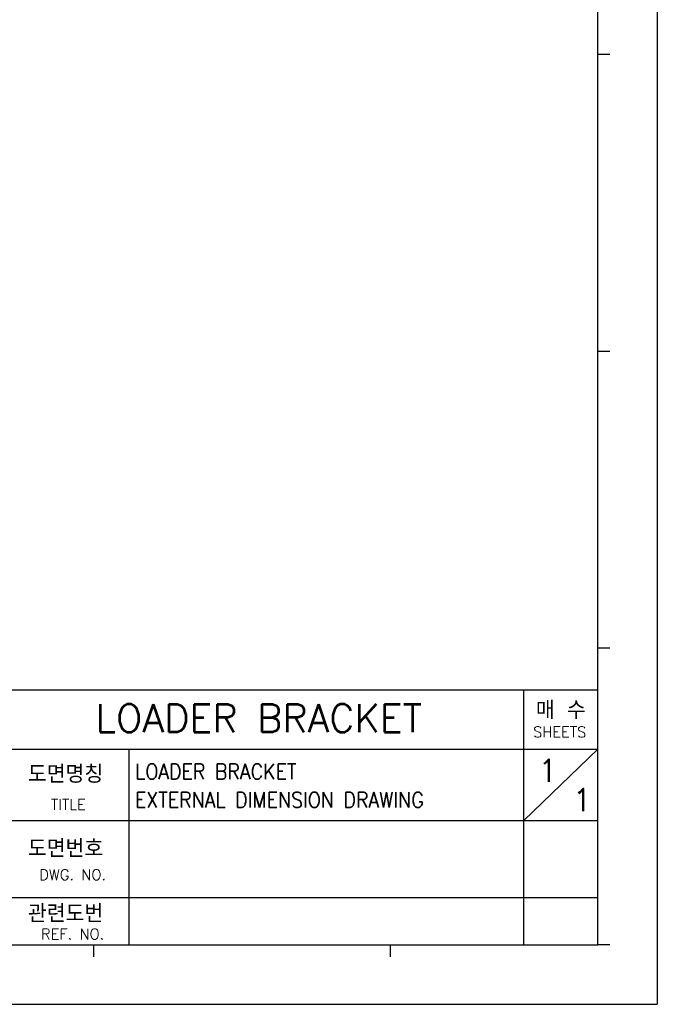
# Model space of a CAD drawing. Header units: millimetres. Extents: x 0 to 996, y 0 to 704.
# Tile 11 of 12: x 741 to 996, y 0 to 393. Entities that reach past the tile are written whole.
import ezdxf

# ---------------------------------------------------------------- set-up
doc = ezdxf.new("R2010")
doc.units = ezdxf.units.MM
doc.header["$LTSCALE"] = 0.3
doc.layers.add('AM_0', color=7, linetype='Continuous', lineweight=30)
doc.layers.add('AM_6_Text', color=7, linetype='Continuous', lineweight=20)
doc.styles.add('WHGTXT', font='simplex', dxfattribs={"bigfont": 'whgtxt'})

# ---------------------------------------------------------------- blocks, each defined once
blk = doc.blocks.new('A$C759C226F')
for p, q in [((334.43, 236.49), (334.43, 0)), ((334.43, 236.49), (334.43, 0)), ((326.47, 7.96), (326.47, 227.73)), ((328.06, 127.4), (326.47, 127.4)), ((328.06, 87.59), (326.47, 87.59)), ((328.06, 47.78), (326.47, 47.78)), ((19.91, 42.2), (326.47, 42.2)), ((316.51, 7.96), (316.51, 42.2)), ((183.94, 34.24), (326.47, 34.24)), ((263.56, 7.96), (263.56, 34.24)), ((316.51, 24.68), (326.47, 34.24)), ((183.94, 24.68), (326.47, 24.68)), ((247.64, 14.33), (326.47, 14.33)), ((19.91, 7.96), (326.47, 7.96)), ((258.79, 7.96), (258.79, 6.37)), ((298.6, 7.96), (298.6, 6.37)), ((322.49, 7.96), (324.08, 7.96)), ((328.06, 7.96), (326.47, 7.96)), ((0, 0), (334.43, 0))]:
    blk.add_line(p, q)
at = {"style": 'WHGTXT'}
for s, height, p in [('매 수', 2.389, (318.13, 38.27)), ('SHEETS', 1.433, (317.78, 35.82)), ('도면명칭', 2.389, (249.98, 29.69)), ('TITLE', 1.433, (253.07, 26.07)), ('도면번호', 2.389, (249.98, 19.71)), ('DWG. NO.', 1.433, (251.5, 16.66)), ('관련도번', 2.389, (249.98, 10.98)), ('REF. NO.', 1.433, (251.75, 8.71))]:
    blk.add_text(s, height=height, dxfattribs=at).set_placement(p)

msp = doc.modelspace()

# ---------------------------------------------------------------- block references
at = {"layer": 'AM_0', "xscale": 2.978578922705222, "yscale": 2.978578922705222, "zscale": 2.978578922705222}
msp.add_blockref('A$C759C226F', (0, 0), dxfattribs=at)

# ---------------------------------------------------------------- texts
at = {"layer": 'AM_6_Text', "style": 'WHGTXT'}
for s, height, p in [('LOADER BRACKET', 11.2369, (771.57, 108.73)), ('1', 8.99, (948.55, 88.86)), ('1', 8.99, (962.28, 77.11))]:
    msp.add_text(s, height=height, dxfattribs=at).set_placement(p)
at = {"layer": 'AM_6_Text', "style": 'WHGTXT', "width": 0.9}
for s, p in [('LOADER BRACKET', (787.46, 89.9)), ('EXTERNAL DIMENSION DRAWING', (787.46, 78.61))]:
    msp.add_text(s, height=6.1665, dxfattribs=at).set_placement(p)

doc.saveas('drawing.dxf')
